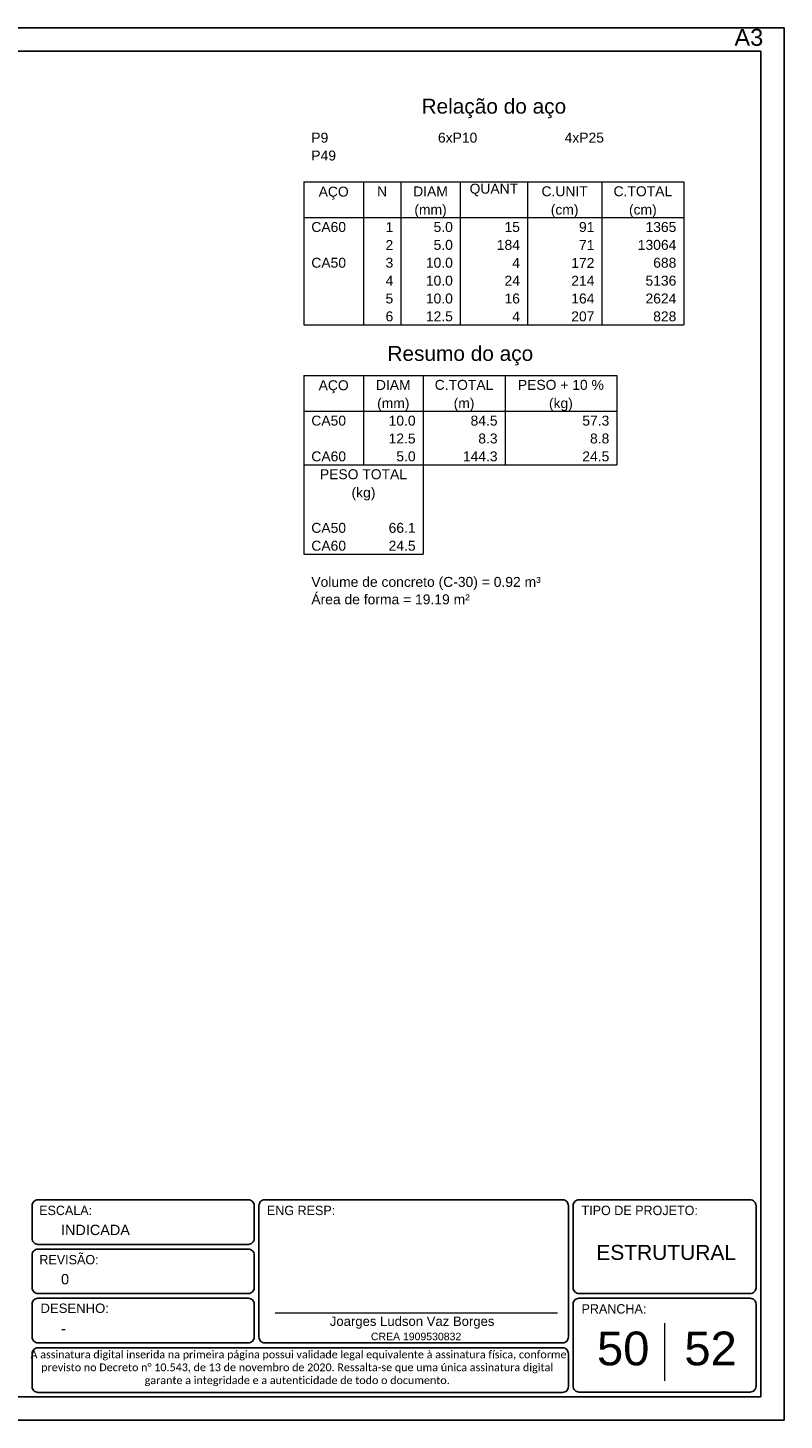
# Model space of a CAD drawing. Header units: millimetres. Extents: x 0 to 42, y 0 to 29.7.
# Tile 3 of 3: x 25.9 to 42, y 0 to 29.7. Entities that reach past the tile are written whole.
import ezdxf

# ---------------------------------------------------------------- set-up
doc = ezdxf.new("R2010")
doc.units = ezdxf.units.MM
doc.header["$MEASUREMENT"] = 0
doc.linetypes.add('NULL', pattern=[0])
doc.layers.get('0').update_dxf_attribs({"lineweight": 18})
for name, color, linetype, lineweight in [('DT-Relação do aço', 9, 'Continuous', 5), ('Nível 1', 7, 'Continuous', 0), ('Textos', 7, 'Continuous', 9)]:
    doc.layers.add(name, color=color, linetype=linetype, lineweight=lineweight)
for name, color, linetype in [('Pena 01', 1, 'Continuous'), ('SEDUC_MARF', 1, 'Continuous'), ('SEDUC_MARGG', 7, 'Continuous'), ('SEDUC_TXT01', 1, 'Continuous'), ('SEDUC_TXT02', 2, 'Continuous')]:
    doc.layers.add(name, color=color, linetype=linetype)
doc.styles.add('Arial', font='txt')
doc.styles.add('Calibri', font='txt')
doc.styles.add('TwCenMT', font='txt')

msp = doc.modelspace()

# ---------------------------------------------------------------- linework, layer by layer
msp.add_line((31.1464, 2.2923), (37.1673, 2.2923))
at = {"layer": 'DT-Relação do aço', "linetype": 'Continuous'}
for p, q in [((31.7591, 26.4166), (39.8605, 26.4166)), ((31.7591, 26.4166), (31.7591, 25.6542)), ((33.0299, 26.4166), (33.0299, 25.6542)), ((33.8242, 26.4166), (33.8242, 25.6542)), ((35.095, 26.4166), (35.095, 25.6542)), ((36.5246, 26.4166), (36.5246, 25.6542)), ((38.1131, 26.4166), (38.1131, 25.6542)), ((39.8605, 26.4166), (39.8605, 25.6542)), ((31.7591, 25.6542), (39.8605, 25.6542)), ((31.7591, 25.6542), (31.7591, 23.3667)), ((33.0299, 25.6542), (33.0299, 23.3667)), ((33.8242, 25.6542), (33.8242, 23.3667)), ((35.095, 25.6542), (35.095, 23.3667)), ((36.5246, 25.6542), (36.5246, 23.3667)), ((38.1131, 25.6542), (38.1131, 23.3667)), ((39.8605, 25.6542), (39.8605, 23.3667)), ((31.7591, 23.3667), (39.8605, 23.3667)), ((31.7591, 22.2865), (38.4308, 22.2865)), ((31.7591, 22.2865), (31.7591, 21.5241)), ((33.0299, 22.2865), (33.0299, 21.5241)), ((34.3007, 22.2865), (34.3007, 21.5241)), ((36.0481, 22.2865), (36.0481, 21.5241)), ((38.4308, 22.2865), (38.4308, 21.5241)), ((31.7591, 21.5241), (38.4308, 21.5241)), ((31.7591, 21.5241), (31.7591, 20.3803)), ((33.0299, 21.5241), (33.0299, 20.3803)), ((34.3007, 21.5241), (34.3007, 20.3803)), ((36.0481, 21.5241), (36.0481, 20.3803)), ((38.4308, 21.5241), (38.4308, 20.3803)), ((31.7591, 20.3803), (38.4308, 20.3803)), ((31.7591, 20.3803), (31.7591, 19.2366)), ((34.3007, 20.3803), (34.3007, 19.2366)), ((31.7591, 19.2366), (31.7591, 18.4741)), ((34.3007, 19.2366), (34.3007, 18.4741)), ((31.7591, 18.4741), (34.3007, 18.4741))]:
    msp.add_line(p, q, dxfattribs=at)
at = {"layer": 'Nível 1'}
msp.add_line((39.45, 2.0717), (39.45, 0.8409), dxfattribs=at)
at = {"layer": 'SEDUC_MARF'}
msp.add_lwpolyline([(42, 29.7), (0, 29.7), (0, 0), (42, 0)], close=True, dxfattribs=at)
for points in [[(26.0887, 4.7), (30.575, 4.7, -0.4142136), (30.7, 4.575), (30.7, 4.575), (30.7, 3.875, -0.4142136), (30.575, 3.75), (30.575, 3.75), (26.0887, 3.75, -0.4142136), (25.9637, 3.875), (25.9637, 3.875), (25.9637, 4.575, -0.4142136), (26.0887, 4.7), (26.0887, 4.7)], [(30.925, 4.7), (37.275, 4.7, -0.4142136), (37.4, 4.575), (37.4, 4.575), (37.4, 1.775, -0.4142136), (37.275, 1.65), (37.275, 1.65), (30.925, 1.65, -0.4142136), (30.8, 1.775), (30.8, 1.775), (30.8, 4.575, -0.4142136), (30.925, 4.7), (30.925, 4.7)], [(37.625, 2.7), (41.275, 2.7, 0.4142136), (41.4, 2.825), (41.4, 2.825), (41.4, 4.575, 0.4142136), (41.275, 4.7), (41.275, 4.7), (37.625, 4.7, 0.4142136), (37.5, 4.575), (37.5, 4.575), (37.5, 2.825, 0.4142136), (37.625, 2.7), (37.625, 2.7)], [(26.0887, 3.65), (30.575, 3.65, -0.4142136), (30.7, 3.525), (30.7, 3.525), (30.7, 2.825, -0.4142136), (30.575, 2.7), (30.575, 2.7), (26.0887, 2.7, -0.4142136), (25.9637, 2.825), (25.9637, 2.825), (25.9637, 3.525, -0.4142136), (26.0887, 3.65), (26.0887, 3.65)], [(26.0887, 2.6), (30.575, 2.6, -0.4142136), (30.7, 2.475), (30.7, 2.475), (30.7, 1.775, -0.4142136), (30.575, 1.65), (30.575, 1.65), (26.0887, 1.65, -0.4142136), (25.9637, 1.775), (25.9637, 1.775), (25.9637, 2.475, -0.4142136), (26.0887, 2.6), (26.0887, 2.6)], [(37.625, 0.6), (41.275, 0.6, 0.4142136), (41.4, 0.725), (41.4, 0.725), (41.4, 2.475, 0.4142136), (41.275, 2.6), (41.275, 2.6), (37.625, 2.6, 0.4142136), (37.5, 2.475), (37.5, 2.475), (37.5, 0.725, 0.4142136), (37.625, 0.6), (37.625, 0.6)], [(26.0887, 1.5423), (37.275, 1.5423, -0.4142136), (37.4, 1.4173), (37.4, 1.4173), (37.4, 0.7173, -0.4142136), (37.275, 0.5923), (37.275, 0.5923), (26.0887, 0.5923, -0.4142136), (25.9637, 0.7173), (25.9637, 0.7173), (25.9637, 1.4173, -0.4142136), (26.0887, 1.5423), (26.0887, 1.5423)]]:
    msp.add_lwpolyline(points, format="xyb", dxfattribs=at)
at = {"layer": 'SEDUC_MARGG'}
msp.add_lwpolyline([(2.5, 0.5), (41.5, 0.5), (41.5, 29.2), (2.5, 29.2), (2.5, 0.5)], close=True, dxfattribs=at)

# ---------------------------------------------------------------- texts
at = {"layer": 'Defpoints', "linetype": 'NULL', "insert": (40.94, 29.6771), "char_height": 0.36, "width": 3.634024, "attachment_point": 1, "line_spacing_factor": 0.9, "style": 'Arial'}
msp.add_mtext('A3', dxfattribs=at)
at = {"layer": 'DT-Relação do aço', "color": 7, "linetype": 'NULL', "line_spacing_factor": 0.9, "style": 'Arial'}
for s, insert, char_height, width, attachment_point in [('Relação do aço', (35.8098, 27.7722), 0.3177, 6.115312, 8), ('P9', (31.918, 27.249), 0.2118, 0.709424, 7), ('6xP10', (34.6184, 27.249), 0.2118, 1.644561, 7), ('4xP25', (37.3189, 27.249), 0.2118, 1.644561, 7), ('P49', (31.918, 26.8678), 0.2118, 1.031992, 7), ('AÇO', (32.3945, 26.0354), 0.2118, 1.256855, 8), ('N', (33.4271, 26.1053), 0.2118, 0.418857, 8), ('DIAM', (34.4596, 26.1053), 0.2118, 1.45, 8), ('QUANT', (35.8098, 26.1053), 0.2118, 2.03, 8), ('C.UNIT', (37.3189, 26.1053), 0.2118, 1.933145, 8), ('C.TOTAL', (38.9868, 26.1053), 0.2118, 2.449141, 8), ('(mm)', (34.4596, 25.6542), 0.2118, 1.352578, 8), ('(cm)', (37.3189, 25.6542), 0.2118, 1.159434, 8), ('(cm)', (38.9868, 25.6542), 0.2118, 1.159434, 8), ('CA60', (31.918, 25.3428), 0.2118, 1.45085, 7), ('1', (33.6653, 25.3428), 0.2118, 0.322568, 9), ('5.0', (34.9361, 25.3428), 0.2118, 0.806279, 9), ('15', (36.3658, 25.3428), 0.2118, 0.645137, 9), ('91', (37.9543, 25.3428), 0.2118, 0.645137, 9), ('1365', (39.7016, 25.3428), 0.2118, 1.290273, 9), ('2', (33.6653, 24.9616), 0.2118, 0.322568, 9), ('5.0', (34.9361, 24.9616), 0.2118, 0.806279, 9), ('184', (36.3658, 24.9616), 0.2118, 0.967705, 9), ('71', (37.9543, 24.9616), 0.2118, 0.645137, 9), ('13064', (39.7016, 24.9616), 0.2118, 1.612842, 9), ('CA50', (31.918, 24.5803), 0.2118, 1.45085, 7), ('3', (33.6653, 24.5803), 0.2118, 0.322568, 9), ('10.0', (34.9361, 24.5803), 0.2118, 1.128848, 9), ('4', (36.3658, 24.5803), 0.2118, 0.322568, 9), ('172', (37.9543, 24.5803), 0.2118, 0.967705, 9), ('688', (39.7016, 24.5803), 0.2118, 0.967705, 9), ('4', (33.6653, 24.1991), 0.2118, 0.322568, 9), ('10.0', (34.9361, 24.1991), 0.2118, 1.128848, 9), ('24', (36.3658, 24.1991), 0.2118, 0.645137, 9), ('214', (37.9543, 24.1991), 0.2118, 0.967705, 9), ('5136', (39.7016, 24.1991), 0.2118, 1.290273, 9), ('5', (33.6653, 23.8179), 0.2118, 0.322568, 9), ('10.0', (34.9361, 23.8179), 0.2118, 1.128848, 9), ('16', (36.3658, 23.8179), 0.2118, 0.645137, 9), ('164', (37.9543, 23.8179), 0.2118, 0.967705, 9), ('2624', (39.7016, 23.8179), 0.2118, 1.290273, 9), ('6', (33.6653, 23.4366), 0.2118, 0.322568, 9), ('12.5', (34.9361, 23.4366), 0.2118, 1.128848, 9), ('4', (36.3658, 23.4366), 0.2118, 0.322568, 9), ('207', (37.9543, 23.4366), 0.2118, 0.967705, 9), ('828', (39.7016, 23.4366), 0.2118, 0.967705, 9), ('Resumo do aço', (35.095, 22.4983), 0.3177, 6.163437, 8), ('AÇO', (32.3945, 21.9053), 0.2118, 1.256855, 8), ('DIAM', (33.6653, 21.9752), 0.2118, 1.45, 8), ('C.TOTAL', (35.1744, 21.9752), 0.2118, 2.449141, 8), ('PESO + 10 %', (37.2395, 21.9752), 0.2118, 3.594697, 8), ('(mm)', (33.6653, 21.5241), 0.2118, 1.352578, 8), ('(m)', (35.1744, 21.5241), 0.2118, 0.869434, 8), ('(kg)', (37.2395, 21.5241), 0.2118, 0.998857, 8), ('CA50', (31.918, 21.2127), 0.2118, 1.45085, 7), ('10.0', (34.1419, 21.2127), 0.2118, 1.128848, 9), ('84.5', (35.8892, 21.2127), 0.2118, 1.128848, 9), ('57.3', (38.272, 21.2127), 0.2118, 1.128848, 9), ('12.5', (34.1419, 20.8315), 0.2118, 1.128848, 9), ('8.3', (35.8892, 20.8315), 0.2118, 0.806279, 9), ('8.8', (38.272, 20.8315), 0.2118, 0.806279, 9), ('CA60', (31.918, 20.4502), 0.2118, 1.45085, 7), ('5.0', (34.1419, 20.4502), 0.2118, 0.806279, 9), ('144.3', (35.8892, 20.4502), 0.2118, 1.451416, 9), ('24.5', (38.272, 20.4502), 0.2118, 1.128848, 9), ('PESO TOTAL', (33.0299, 20.069), 0.2118, 3.641992, 8), ('(kg)', (33.0299, 19.6179), 0.2118, 0.998857, 8), ('CA50', (31.918, 18.9253), 0.2118, 1.45085, 7), ('66.1', (34.1419, 18.9253), 0.2118, 1.128848, 9), ('CA60', (31.918, 18.544), 0.2118, 1.45085, 7), ('24.5', (34.1419, 18.544), 0.2118, 1.128848, 9), ('Volume de concreto (C-30) = 0.92 m³', (31.918, 17.7117), 0.2118, 9.590391, 7), ('Área de forma = 19.19 m²', (31.918, 17.4003), 0.2118, 6.624971, 7)]:
    msp.add_mtext(s, dxfattribs=dict(at, insert=insert, char_height=char_height, width=width, attachment_point=attachment_point))
at = {"layer": 'Pena 01', "color": 3, "linetype": 'NULL', "insert": (31.6161, 1.1046), "char_height": 0.165, "width": 11.676964, "attachment_point": 5, "style": 'Calibri'}
msp.add_mtext(' A assinatura digital inserida na primeira página possui validade legal equivalente à assinatura física, conforme previsto no Decreto n%%d 10.543, de 13 de novembro de 2020. Ressalta-se que uma única assinatura digital garante a integridade e a autenticidade de todo o documento.', dxfattribs=at)
at = {"layer": 'SEDUC_TXT01', "linetype": 'NULL', "char_height": 0.2, "width": 17.8054, "attachment_point": 1}
for s, insert, style in [('ESCALA:', (26.1141, 4.5739), 'TwCenMT'), ('ENG RESP:', (30.9708, 4.5739), 'TwCenMT'), ('TIPO DE PROJETO:', (37.6794, 4.5739), 'TwCenMT'), ('REVISÃO:', (26.1191, 3.5239), 'TwCenMT'), ('DESENHO:', (26.1425, 2.4875), 'Arial'), ('PRANCHA:', (37.6794, 2.4739), 'TwCenMT')]:
    msp.add_mtext(s, dxfattribs=dict(at, insert=insert, style=style))
at = {"layer": 'SEDUC_TXT02', "linetype": 'NULL', "attachment_point": 8, "line_spacing_factor": 0.9, "style": 'Arial'}
for s, insert, char_height, width in [('Joarges Ludson Vaz Borges', (34.0673, 1.95), 0.2, 7.035547), ('CREA 1909530832', (34.1515, 1.7028), 0.16, 3.791777)]:
    msp.add_mtext(s, dxfattribs=dict(at, insert=insert, char_height=char_height, width=width))
at = {"layer": 'Textos', "linetype": 'NULL', "line_spacing_factor": 0.9, "style": 'Arial'}
for s, insert, char_height, width, attachment_point in [('INDICADA', (26.5808, 3.945), 0.22, 2.906992, 7), ('ESTRUTURAL', (39.4844, 3.4142), 0.32, 5.907383, 8), ('0', (26.5808, 2.895), 0.22, 0.373691, 7), ('50', (38.5681, 1.1594), 0.72, 2.264609, 8), ('52', (40.4318, 1.1594), 0.72, 2.264609, 8), ('-', (26.5808, 1.845), 0.22, 0.239805, 7)]:
    msp.add_mtext(s, dxfattribs=dict(at, insert=insert, char_height=char_height, width=width, attachment_point=attachment_point))

doc.saveas('drawing.dxf')
